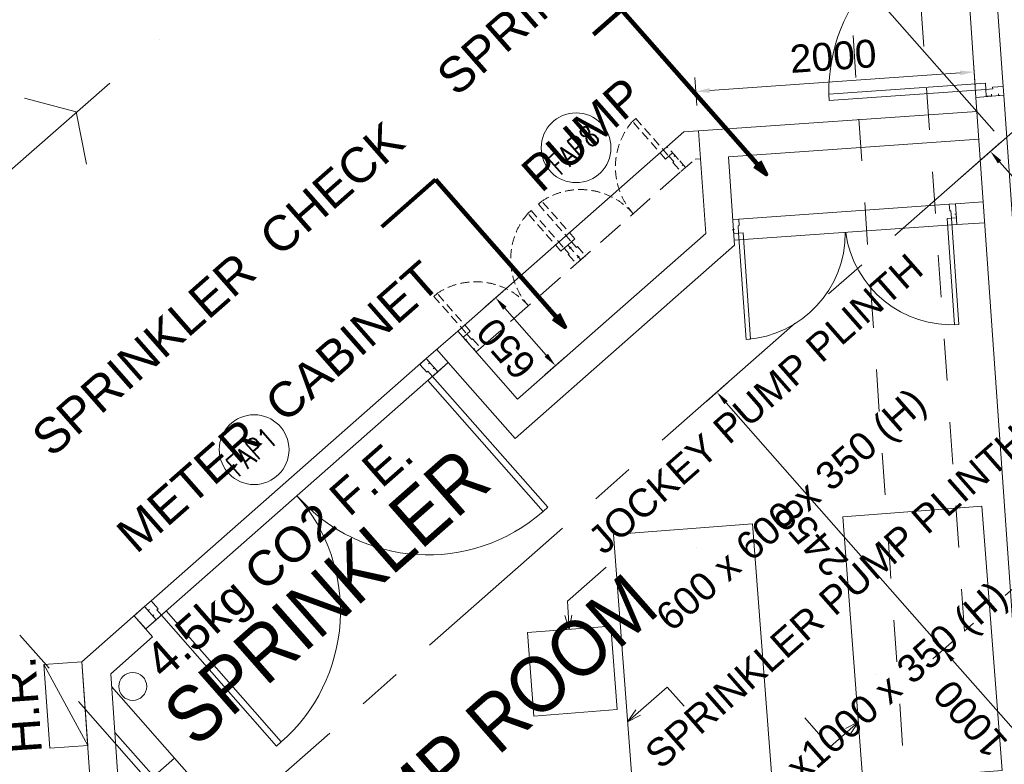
# Model space of a CAD drawing. Header units: millimetres. Extents: x 834119330 to 835277377, y 817781205 to 818243057.
# Tile 11 of 60: x 834353291 to 834360351, y 818015982 to 818021318. Entities that reach past the tile are written whole.
import ezdxf
from ezdxf.enums import TextEntityAlignment as Align

# ---------------------------------------------------------------- set-up
doc = ezdxf.new("R2010")
doc.units = ezdxf.units.MM
doc.header["$LTSCALE"] = 100
for name, pattern in [('Dash', [6, 3, -3]), ('DASHDOT', [25.4, 12.7, -6.35, 0, -6.35]), ('DASHDOT2', [12.7, 6.35, -3.175, 0, -3.175]), ('Grid Line', [22.225, 12.7, -3.175, 3.175, -3.175]), ('Hidden', [9.525, 6.35, -3.175])]:
    doc.linetypes.add(name, pattern=pattern)
doc.layers.get('0').update_dxf_attribs({"lineweight": 0})
doc.layers.get('Defpoints').update_dxf_attribs({"lineweight": 0})
for name, color, linetype, lineweight in [('A-WALL', 7, 'Continuous', 13), ('ATR01', 7, 'Continuous', 0), ('DLN020__', 6, 'DASHDOT', 0), ('DLN030_1', 1, 'Continuous', 0), ('DLN040__', 3, 'Continuous', 0), ('DLN050_A', 2, 'Continuous', 0), ('DLN210__', 7, 'Continuous', 0), ('DLN220__', 7, 'Continuous', 0), ('DLN240__', 1, 'Continuous', 0), ('DLN280__', 3, 'Continuous', 0), ('DLN580__', 4, 'Continuous', 0), ('DLN810__', 7, 'Continuous', 0), ('FITDOOR', 7, 'Continuous', 0), ('HATCH', 8, 'Continuous', 0), ('INTWALL', 7, 'Continuous', 0), ('MOE', 6, 'DASHDOT2', 0), ('Pump Plinth', 4, 'Continuous', 13), ('Rev.02', 1, 'Continuous', 25), ('Rev_D', 20, 'Continuous', 0), ('S-160-M_FOUND', 171, 'Continuous', 50), ('SITE BOUNDARY', 4, 'Continuous', 0)]:
    doc.layers.add(name, color=color, linetype=linetype, lineweight=lineweight)
doc.styles.add('romans', font='romans.shx')
doc.styles.get("Standard").update_dxf_attribs({"font": 'swiss.ttf'})
doc.styles.add('StyleSwis721 Lt BT1', font='swissl.ttf')
doc.styles.add('Swis721tBT', font='swissl.ttf')
doc.dimstyles.new('INTDIM', dxfattribs={"dimtxt": 200, "dimasz": 125, "dimexe": 100, "dimexo": 150, "dimgap": 80, "dimtad": 1, "dimdec": 0, "dimzin": 11, "dimdsep": 46, "dimtxsty": 'StyleSwis721 Lt BT1', "dimblk1": '_Open3011', "dimblk2": '_Open3011', "dimsah": 1, "dimcen": -125, "dimclrd": 256, "dimclre": 256, "dimclrt": 2, "dimaunit": 1, "dimadec": 5, "dimazin": 0, "dimtfac": 1, "dimtdec": 0, "dimtofl": 0, "dimtmove": 2, "dimatfit": 3, "dimldrblk": '_Open3011', "dimfxl": 1, "dimtolj": 1, "dimtzin": 0, "dimlwd": -1, "dimlwe": -1, "dimarcsym": 0})

# ---------------------------------------------------------------- blocks, each defined once
blk = doc.blocks.new('DR1CL3')
at = {"layer": 'FITDOOR'}
for p, q in [((0, 0), (0, -37.5)), ((50, 0), (0, 0)), ((50, 0), (50, -50)), ((12, -37.5), (0, -37.5)), ((62.5, -50), (50, -50)), ((62.5, -50), (62.5, -125)), ((12, -87.5), (0, -87.5)), ((0, -87.5), (0, -125)), ((62.5, -125), (0, -125))]:
    blk.add_line(p, q, dxfattribs=at)
blk = doc.blocks.new('DR1CR3')
at = {"layer": 'FITDOOR'}
for p, q in [((-50, 0), (0, 0)), ((-50, 0), (-50, -50)), ((0, 0), (0, -37.5)), ((-62.5, -50), (-62.5, -125)), ((-62.5, -50), (-50, -50)), ((-12, -37.5), (0, -37.5)), ((-62.5, -125), (0, -125)), ((-12, -87.5), (0, -87.5)), ((0, -87.5), (0, -125))]:
    blk.add_line(p, q, dxfattribs=at)
blk = doc.blocks.new('d')
at = {"layer": 'FITDOOR', "color": 6}
for centre, start, end in [((93949.6, -51545.4), 270, 0), ((96449.6, -51545.4), 180, 270)]:
    blk.add_arc(centre, 1250, start, end, dxfattribs=at)
blk = doc.blocks.new('2.5m')
at = {"layer": 'FITDOOR', "extrusion": (0, 0, -1)}
for points in [[(-93949.6, -51545.4), (-93949.6, -52795.4), (-93904.6, -52795.4), (-93904.6, -51545.4), (-93949.6, -51545.4)], [(-96494.6, -51545.4), (-96494.6, -52795.4), (-96449.6, -52795.4), (-96449.6, -51545.4), (-96494.6, -51545.4)]]:
    blk.add_lwpolyline(points, dxfattribs=at)
at = {"layer": 'DLN240__'}
blk.add_blockref('d', (0, 0), dxfattribs=at)
at = {"layer": 'FITDOOR', "rotation": 180}
for name, p in [('DR1CR3', (93854.6, -51545.4)), ('DR1CL3', (96544.6, -51545.4))]:
    blk.add_blockref(name, p, dxfattribs=at)
blk = doc.blocks.new('FSHR-V02')
for p, q in [((0, 0), (600, -272.7)), ((0, 0), (600, 0)), ((0, -272.7), (0, 0)), ((600, 0), (600, -272.7)), ((600, -272.7), (0, -272.7))]:
    blk.add_line(p, q)
blk = doc.blocks.new('*D173')
at = {"layer": 'Defpoints', "color": 0, "linetype": 'ByBlock', "transparency": 16777216}
for p in [(834353696.5, 818020658.8, 0), (834345799.2, 818020017.9, 0), (834349113.3, 818017028.2), (834348921.4, 818016461.1, 0)]:
    blk.add_point(p, dxfattribs=at)
at = {"layer": 'DLN240__', "linetype": 'ByBlock', "transparency": 16777216}
for p, q in [((834348460.5, 818016986.2), (834348592.4, 818016835.9)), ((834349446.2, 818016922.4), (834349296, 818016790.3))]:
    blk.add_line(p, q, dxfattribs=at)
blk.add_arc((834348921.4, 818016461.1), 598.7, 50.8993, 121.69622, dxfattribs=at)
for points in [[(834348616.8, 818016957.1), (834348597, 818016983.9), (834348526.5, 818016911)], [(834349310.6, 818016937.7), (834349287.5, 818016913.7), (834349371.1, 818016856.4)]]:
    blk.add_solid(points, dxfattribs=at)
at = {"layer": 'DLN240__', "color": 2, "linetype": 'ByBlock', "transparency": 16777216, "insert": (834348971.9, 818017240.9), "char_height": 200, "attachment_point": 5, "rotation": 356.29776, "style": 'StyleSwis721 Lt BT1', "bg_fill": 3, "box_fill_scale": 1.1, "bg_fill_color": 256, "bg_fill_true_color": 13158600, "bg_fill_transparency": 0}
blk.add_mtext('\\A1;>30%%d', dxfattribs=at)
blk = doc.blocks.new('_Open301')
at = {"layer": 'Rev_D', "linetype": 'ByBlock'}
blk.add_line((0, 0), (-1, 0), dxfattribs=at)
blk = doc.blocks.new('_Open3011')
at = {"layer": 'ATR01', "linetype": 'ByBlock'}
blk.add_line((0, 0), (-1, 0), dxfattribs=at)
at = {"layer": 'ATR01', "linetype": 'ByBlock', "yscale": 1.119319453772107, "zscale": 0.008}
blk.add_blockref('_Open301', (0, 0), dxfattribs=at)
blk = doc.blocks.new('*D1961')
at = {"layer": 'Defpoints', "color": 0, "linetype": 'ByBlock', "transparency": 16777216}
for p in [(834360170.9, 818023272, 0), (834360542.5, 818023298.1), (834360346.1, 818020777.7, 0)]:
    blk.add_point(p, dxfattribs=at)
at = {"layer": 'DLN240__', "linetype": 'ByBlock', "transparency": 16777216}
for p, q in [((834360442.8, 818023291.1), (834360642.3, 818023305.1)), ((834360710.7, 818020903.6), (834360549.6, 818023198.4)), ((834360618, 818020796.8), (834360817.5, 818020810.8))]:
    blk.add_line(p, q, dxfattribs=at)
for points in [[(834360532.9, 818023197.2), (834360566.2, 818023199.6), (834360542.5, 818023298.1)], [(834360694.1, 818020902.4), (834360727.3, 818020904.7), (834360717.7, 818020803.8)]]:
    blk.add_solid(points, dxfattribs=at)
at = {"layer": 'DLN240__', "color": 2, "linetype": 'ByBlock', "transparency": 16777216, "insert": (834360447.8, 818022038.2), "char_height": 200, "attachment_point": 5, "rotation": 94.01716, "style": 'StyleSwis721 Lt BT1'}
blk.add_mtext('\\A1;2500', dxfattribs=at)
blk = doc.blocks.new('*D1967')
at = {"layer": 'Defpoints', "color": 0, "linetype": 'ByBlock', "transparency": 16777216}
for p in [(834356431.8, 818019087.1, 0), (834357132.6, 818018838), (834356861.2, 818018599.2, 0)]:
    blk.add_point(p, dxfattribs=at)
at = {"layer": 'DLN240__', "linetype": 'ByBlock', "transparency": 16777216}
for p, q in [((834356628.1, 818019259.9), (834356778.3, 818019392)), ((834356769.3, 818019250.9), (834357066.6, 818018913.1)), ((834357057.6, 818018772), (834357207.7, 818018904.1))]:
    blk.add_line(p, q, dxfattribs=at)
for points in [[(834356756.8, 818019239.9), (834356781.8, 818019261.9), (834356703.2, 818019326)], [(834357054.1, 818018902.1), (834357079.1, 818018924.1), (834357132.6, 818018838)]]:
    blk.add_solid(points, dxfattribs=at)
at = {"layer": 'DLN240__', "color": 2, "linetype": 'ByBlock', "transparency": 16777216, "insert": (834356780.7, 818018961.2), "char_height": 200, "attachment_point": 5, "rotation": 131.34984, "style": 'StyleSwis721 Lt BT1'}
blk.add_mtext('\\A1;650', dxfattribs=at)
blk = doc.blocks.new('*D1968')
at = {"layer": 'Defpoints', "color": 0, "linetype": 'ByBlock', "transparency": 16777216}
for p in [(834360134, 818020943.8), (834360153.8, 818020661.2, 0), (834358158.7, 818020521.1, 0)]:
    blk.add_point(p, dxfattribs=at)
at = {"layer": 'DLN240__', "linetype": 'ByBlock', "transparency": 16777216}
for p, q in [((834360141, 818020844.1), (834360127, 818021043.6)), ((834358145.9, 818020704), (834358131.9, 818020903.5)), ((834358238.6, 818020810.7), (834360034.2, 818020936.8))]:
    blk.add_line(p, q, dxfattribs=at)
for points in [[(834360033, 818020953.5), (834360035.4, 818020920.2), (834360134, 818020943.8)], [(834358237.5, 818020827.4), (834358239.8, 818020794.1), (834358138.9, 818020803.7)]]:
    blk.add_solid(points, dxfattribs=at)
at = {"layer": 'DLN240__', "color": 2, "linetype": 'ByBlock', "transparency": 16777216, "insert": (834359123.6, 818021056.1), "char_height": 200, "attachment_point": 5, "rotation": 4.01716, "style": 'StyleSwis721 Lt BT1'}
blk.add_mtext('\\A1;2000', dxfattribs=at)
blk = doc.blocks.new('Grid Line')
at = {"layer": 'DLN020__', "linetype": 'Grid Line'}
for p, q in [((7860.9, -35085.3), (7860.9, 27471)), ((15490.9, -35085.3), (15490.9, 27471)), ((-9985.2, -21840.4), (30672.2, -21840.4))]:
    blk.add_line(p, q, dxfattribs=at)
blk = doc.blocks.new('A$C004E585E')
at = {"layer": 'A-WALL', "color": 2, "linetype": 'Dash', "lineweight": 13}
for p, q in [((4788.5, -1999.1), (-5545, -15538.6)), ((-2527.1, -12408.5), (4777.7, -2837.4)), ((-1840.4, -12408.5), (-2527.1, -12408.5))]:
    blk.add_line(p, q, dxfattribs=at)
blk = doc.blocks.new('*D2157')
at = {"layer": 'Defpoints', "color": 0, "linetype": 'ByBlock', "transparency": 16777216}
for p in [(834360065.8, 818016936.4), (834360726.2, 818016186), (834360574.6, 818016052.5)]:
    blk.add_point(p, dxfattribs=at)
at = {"layer": 'DLN240__', "linetype": 'ByBlock', "transparency": 16777216}
for p, q in [((834359990.7, 818016870.4), (834359839.1, 818016736.9)), ((834359980.2, 818016727.9), (834360508.5, 818016127.6)), ((834360651.2, 818016119.9), (834360499.5, 818015986.5))]:
    blk.add_line(p, q, dxfattribs=at)
for points in [[(834359967.7, 818016716.9), (834359992.7, 818016738.9), (834359914.1, 818016803)], [(834360496, 818016116.6), (834360521, 818016138.6), (834360574.6, 818016052.5)]]:
    blk.add_solid(points, dxfattribs=at)
at = {"layer": 'DLN240__', "color": 2, "linetype": 'ByBlock', "transparency": 16777216, "insert": (834360107.1, 818016307), "char_height": 200, "attachment_point": 5, "rotation": 131.3502, "style": 'StyleSwis721 Lt BT1'}
blk.add_mtext('\\A1;1000', dxfattribs=at)
blk = doc.blocks.new('*D2158')
at = {"layer": 'Defpoints', "color": 0, "linetype": 'ByBlock', "transparency": 16777216}
for p in [(834358441.6, 818018782), (834358289.9, 818018648.5), (834360065.8, 818016936.4)]:
    blk.add_point(p, dxfattribs=at)
at = {"layer": 'DLN240__', "linetype": 'ByBlock', "transparency": 16777216}
for p, q in [((834358366.5, 818018715.9), (834358214.8, 818018582.5)), ((834359848.1, 818016878), (834358356, 818018573.4)), ((834359990.7, 818016870.4), (834359839.1, 818016736.9))]:
    blk.add_line(p, q, dxfattribs=at)
for points in [[(834358343.5, 818018562.4), (834358368.5, 818018584.5), (834358289.9, 818018648.5)], [(834359835.6, 818016867), (834359860.6, 818016889), (834359914.1, 818016803)]]:
    blk.add_solid(points, dxfattribs=at)
at = {"layer": 'DLN240__', "color": 2, "linetype": 'ByBlock', "transparency": 16777216, "insert": (834358964.8, 818017605), "char_height": 200, "attachment_point": 5, "rotation": 131.3502, "style": 'StyleSwis721 Lt BT1'}
blk.add_mtext('\\A1;2458', dxfattribs=at)
blk = doc.blocks.new('*D2160')
at = {"layer": 'Defpoints', "color": 0, "linetype": 'ByBlock', "transparency": 16777216}
for p in [(834360250.8, 818020374.3), (834359943.9, 818020104.1), (834361521.8, 818018311.2)]:
    blk.add_point(p, dxfattribs=at)
at = {"layer": 'DLN240__', "linetype": 'ByBlock', "transparency": 16777216}
for p, q in [((834360018.9, 818020170.2), (834360325.9, 818020440.3)), ((834361762.7, 818018656.4), (834360316.9, 818020299.2)), ((834361596.9, 818018377.2), (834361903.8, 818018647.4))]:
    blk.add_line(p, q, dxfattribs=at)
for points in [[(834360304.4, 818020288.2), (834360329.4, 818020310.2), (834360250.8, 818020374.3)], [(834361750.2, 818018645.4), (834361775.2, 818018667.4), (834361828.8, 818018581.3)]]:
    blk.add_solid(points, dxfattribs=at)
at = {"layer": 'DLN240__', "color": 2, "linetype": 'ByBlock', "transparency": 16777216, "insert": (834360902.6, 818019357), "char_height": 200, "attachment_point": 5, "rotation": 131.3502, "style": 'StyleSwis721 Lt BT1'}
blk.add_mtext('\\A1;2388', dxfattribs=at)

msp = doc.modelspace()

# ---------------------------------------------------------------- hatches: boundary and pattern name
h = msp.add_hatch()
h.set_pattern_fill('ANSI37', color=8, scale=50)
h.set_pattern_definition([(86.34984, (834357388.73, 818073559.81), (-158.42796, 10.1067), []), (176.34984, (834357388.73, 818073559.81), (-10.1067, -158.42796), [])])
edge = h.paths.add_edge_path()
edge.add_line((834365830.9, 818027603.9), (834366526.8, 818017640.2))
edge.add_line((834366526.8, 818017640.2), (834366726.3, 818017654.1))
edge.add_line((834366726.3, 818017654.1), (834366017.8, 818027789.6))
edge.add_arc((834369640.1, 818075846.1), 48192.8, 254.51533, 265.68948, ccw=False)
edge.add_line((834356773.5, 818029402.6), (834356719.1, 818029204.9))
edge.add_arc((834369748.4, 818076628.3), 49180.7, 254.6374, 265.4313)
at = {"layer": 'A-WALL', "linetype": 'ByBlock'}
h = msp.add_hatch(dxfattribs=at)
h.set_pattern_fill('EARTH', color=1, scale=70, angle=45)
h.set_pattern_definition([(86.3502, (834259067.97, 817913852.15), (-415.3025, 471.8944), [444.5, -444.5]), (86.3502, (834258901.62, 817913862.76), (-415.3025, 471.8944), [444.5, -444.5]), (86.3502, (834258735.27, 817913873.37), (-415.3025, 471.8944), [444.5, -444.5]), (176.3502, (834258683.36, 817913932.35), (-471.8944, -415.3025), [444.5, -444.5]), (176.3502, (834258693.97, 817914098.7), (-471.8944, -415.3025), [444.5, -444.5]), (176.3502, (834258704.6, 817914265.05), (-471.8944, -415.3025), [444.5, -444.5])])
edge = h.paths.add_edge_path()
edge.add_line((834340573.9, 818045816.1), (834336024.8, 818041812.5))
edge.add_arc((834369885.6, 818077441.2), 49152.4, 226.4573, 266.43381)
edge.add_line((834366828.2, 818028384), (834367803.6, 818014432.8))
edge.add_line((834367803.6, 818014432.8), (834358038.5, 818005838.6))
edge.add_line((834358038.5, 818005838.6), (834354765.1, 818002958.1))
edge.add_line((834354765.1, 818002958.1), (834360515.3, 817996424.3))
edge.add_line((834360515.3, 817996424.3), (834377661.1, 818011513.8))
edge.add_line((834377661.1, 818011513.8), (834376055.4, 818034955.1))
edge.add_arc((834369649.8, 818077415.9), 42941.2, 227.38201, 278.57894, ccw=False)

# ---------------------------------------------------------------- linework, layer by layer
msp.add_polyline3d([(834360146.8, 818020761.3, 0), (834360346.1, 818020777.7, 0)])
msp.add_polyline3d([(834360146.8, 818020761.3, 0), (834360346.1, 818020777.7, 0)])
at = {"layer": 'A-WALL', "color": 1, "linetype": 'Hidden', "lineweight": 13, "ltscale": 0.1}
for p, q in [((834357708.6, 818020610.5, 0), (834357684.9, 818020589.6, 0)), ((834357922.5, 818020319.6, 0), (834357684.9, 818020589.6, 0)), ((834357708.6, 818020610.5, 0), (834357946.3, 818020340.5, 0)), ((834358065.3, 818020258.3, 0), (834357933.2, 818020408.4, 0)), ((834357946.3, 818020340.5, 0), (834357922.5, 818020319.6, 0)), ((834357946.3, 818020340.5, 0), (834357972.6, 818020363.7, 0)), ((834357946.3, 818020340.5, 0), (834357981, 818020301, 0)), ((834357972.6, 818020363.7, 0), (834358065.3, 818020258.3, 0)), ((834357972.6, 818020363.7, 0), (834357990, 818020343.9, 0)), ((834357983.7, 818020338.3, 0), (834357990, 818020343.9, 0)), ((834357974.4, 818020295.2, 0), (834357981, 818020301, 0)), ((834357974.4, 818020295.2, 0), (834358032.4, 818020229.3, 0)), ((834358041.6, 818020272.5, 0), (834358047.9, 818020278.1, 0)), ((834358047.9, 818020278.1, 0), (834358065.3, 818020258.3, 0)), ((834358065.3, 818020258.3, 0), (834358134.2, 818020318.9, 0)), ((834358134.2, 818020318.9, 0), (834358172.7, 818020321.6, 0)), ((834358032.4, 818020229.3, 0), (834358065.3, 818020258.3, 0)), ((834357010.6, 818019996.2, 0), (834357034.3, 818020017, 0)), ((834357010.6, 818019996.2, 0), (834357248.2, 818019726.2, 0)), ((834357272, 818019747, 0), (834357034.3, 818020017, 0)), ((834356958, 818019949.8, 0), (834356934.3, 818019928.9, 0)), ((834357171.9, 818019659, 0), (834356934.3, 818019928.9, 0)), ((834356958, 818019949.8, 0), (834357195.6, 818019679.8, 0)), ((834357195.6, 818019679.8, 0), (834357221.9, 818019703, 0)), ((834357248.2, 818019726.2, 0), (834357221.9, 818019703, 0)), ((834357221.9, 818019703, 0), (834357314.6, 818019597.6, 0)), ((834357221.9, 818019703, 0), (834357239.3, 818019683.2, 0)), ((834357221.9, 818019703, 0), (834357314.6, 818019597.6, 0)), ((834357221.9, 818019703, 0), (834357239.3, 818019683.2, 0)), ((834357248.2, 818019726.2, 0), (834357272, 818019747, 0)), ((834357248.2, 818019726.2, 0), (834357283, 818019686.7, 0)), ((834357195.6, 818019679.8, 0), (834357171.9, 818019659, 0)), ((834357195.6, 818019679.8, 0), (834357230.3, 818019640.3, 0)), ((834357223.8, 818019634.5, 0), (834357230.3, 818019640.3, 0)), ((834357223.8, 818019634.5, 0), (834357281.7, 818019568.7, 0)), ((834357233, 818019677.7, 0), (834357239.3, 818019683.2, 0)), ((834357245.6, 818019688.8, 0), (834357239.3, 818019683.2, 0)), ((834357289.6, 818019692.5, 0), (834357283, 818019686.7, 0)), ((834357289.6, 818019692.5, 0), (834357347.6, 818019626.6, 0)), ((834357281.7, 818019568.7, 0), (834357314.6, 818019597.6, 0)), ((834357290.9, 818019611.8, 0), (834357297.2, 818019617.4, 0)), ((834357303.6, 818019623, 0), (834357297.2, 818019617.4, 0)), ((834357297.2, 818019617.4, 0), (834357314.6, 818019597.6, 0)), ((834357297.2, 818019617.4, 0), (834357314.6, 818019597.6, 0)), ((834357347.6, 818019626.6, 0), (834357314.6, 818019597.6, 0)), ((834356260, 818019335.5, 0), (834356283.7, 818019356.4, 0)), ((834356521.3, 818019086.4, 0), (834356283.7, 818019356.4, 0)), ((834356260, 818019335.5, 0), (834356497.6, 818019065.5, 0)), ((834356497.6, 818019065.5, 0), (834356521.3, 818019086.4, 0)), ((834356497.6, 818019065.5, 0), (834356471.2, 818019042.3, 0)), ((834356471.2, 818019042.3, 0), (834356563.9, 818018937, 0)), ((834356471.2, 818019042.3, 0), (834356488.6, 818019022.6, 0)), ((834356494.9, 818019028.1, 0), (834356488.6, 818019022.6, 0)), ((834356497.6, 818019065.5, 0), (834356532.3, 818019026, 0)), ((834356538.9, 818019031.8, 0), (834356532.3, 818019026, 0)), ((834356538.9, 818019031.8, 0), (834356596.9, 818018966, 0)), ((834356552.9, 818018962.3, 0), (834356546.6, 818018956.7, 0)), ((834356546.6, 818018956.7, 0), (834356563.9, 818018937, 0)), ((834356563.9, 818018937, 0), (834356596.9, 818018966, 0)), ((834356596.9, 818018966, 0), (834356563.9, 818018937, 0))]:
    msp.add_line(p, q, dxfattribs=at)
at = {"layer": 'A-WALL', "color": 1, "lineweight": 13, "ltscale": 0.3}
msp.add_line((834358052.7, 818020513.7, 0), (834356431.8, 818019087.1, 0), dxfattribs=at)
at = {"layer": 'A-WALL', "color": 1, "linetype": 'Hidden', "lineweight": 13, "ltscale": 0.3}
msp.add_line((834356596.9, 818018966, 0), (834358032.4, 818020229.3, 0), dxfattribs=at)
at = {"layer": 'A-WALL', "color": 1, "linetype": 'Hidden', "lineweight": 13, "ltscale": 0.1}
for centre, start, end in [((834358063.3, 818020261.6, 0), 139.07844, 221.79312), ((834357311.6, 818019600.1, 0), 40.90727, 123.62195), ((834357312.6, 818019601, 0), 139.07844, 221.79312), ((834356560.9, 818018939.4, 0), 40.90727, 123.62195)]:
    msp.add_arc(centre, 500.7, start, end, dxfattribs=at)
at = {"layer": 'DLN050_A'}
for centre in [(834357280.6, 818020400.3, 0), (834354972.4, 818018236.8, 0)]:
    msp.add_circle(centre, 250, dxfattribs=at)
at = {"layer": 'DLN210__'}
for p, q in [((834360154.1, 818020661.2, 0), (834358158.7, 818020521.1, 0)), ((834358372.2, 818020335.6, 0), (834360167.8, 818020461.7, 0)), ((834359999.8, 818019998.8, 0), (834360199.3, 818020012.8, 0)), ((834360010.3, 818019849.2, 0), (834360209.9, 818019863.2, 0)), ((834356431.8, 818019087.1, 0), (834356861.2, 818018599.2, 0)), ((834356206.6, 818018888.9, 0), (834356289.2, 818018795.1, 0)), ((834356413.8, 818018804.8, 0), (834356843.2, 818018316.9, 0)), ((834354187.3, 818017111.7, 0), (834354269.8, 818017017.9, 0)), ((834354098.8, 818014427.2, 0), (834353944.1, 818016631.3, 0)), ((834354402.2, 818016026.3, 0), (834353950.5, 818016539.5, 0)), ((834354252, 818015894.2, 0), (834353973.6, 818016210.5, 0))]:
    msp.add_line(p, q, dxfattribs=at)
at = {"layer": 'DLN210__', "color": 1}
for p, q in [((834358052.7, 818020513.7, 0), (834358158.7, 818020521.1, 0)), ((834359956.1, 818019995.7, 0), (834358447.5, 818019889.8, 0)), ((834360010.3, 818019849.2, 0), (834358414.3, 818019737.1, 0)), ((834354194.8, 818016951.8, 0), (834356364.3, 818018861.1, 0)), ((834354234.2, 818017153, 0), (834356206.6, 818018888.9, 0))]:
    msp.add_line(p, q, dxfattribs=at)
at = {"layer": 'DLN210__', "lineweight": 13}
for p, q in [((834360006.8, 818019899.1, 0), (834360005, 818019925.3, 0)), ((834356861.2, 818018599.2, 0), (834358210.3, 818019786.5, 0)), ((834358410.8, 818019787, 0), (834358408.9, 818019813.2, 0)), ((834358410.8, 818019787, 0), (834358408.9, 818019813.2, 0)), ((834358410.8, 818019787, 0), (834358408.9, 818019813.2, 0)), ((834358410.8, 818019787, 0), (834358408.9, 818019813.2, 0)), ((834356843.2, 818018316.9, 0), (834358416.8, 818019701.7, 0)), ((834356281.7, 818018955, 0), (834356413.8, 818018804.8, 0)), ((834356289.2, 818018795.1, 0), (834356364.3, 818018861.1, 0)), ((834353737.6, 818016716, 0), (834354187.3, 818017111.7, 0)), ((834354112.2, 818017045.7, 0), (834354244.3, 818016895.5, 0)), ((834353944.1, 818016631.3, 0), (834354244.3, 818016895.5, 0))]:
    msp.add_line(p, q, dxfattribs=at)
at = {"layer": 'DLN210__', "color": 0}
msp.add_line((834353944.3, 818013773.3, 0), (834353737.6, 818016716, 0), dxfattribs=at)
at = {"layer": 'DLN210__', "lineweight": 13, "elevation": 0}
for points in [[(834354187.3, 818017111.7), (834354112.2, 818017045.7), (834354145.2, 818017008.1)], [(834354269.8, 818017017.9), (834354194.8, 818016951.8), (834354128.7, 818017026.9)]]:
    msp.add_lwpolyline(points, dxfattribs=at)
at = {"layer": 'DLN220__', "color": 0}
msp.add_line((834356206.6, 818018888.9, 0), (834356431.8, 818019087.1, 0), dxfattribs=at)
at = {"layer": 'DLN240__', "linetype": 'ByBlock'}
for p, q in [((834359974.9, 818023258.3, 0), (834360146.8, 818020761.3, 0)), ((834360341.7, 818020840.2, 0), (834360175.3, 818023209.7, 0))]:
    msp.add_line(p, q, dxfattribs=at)
at = {"layer": 'DLN280__', "extrusion": (0, -3.38813e-21, -1), "elevation": 0}
msp.add_lwpolyline([(-834354026.8, 818015696), (-834354402.2, 818016026.3), (-834355195, 818015125.5), (-834354819.6, 818014795.1)], close=True, dxfattribs=at)
at = {"layer": 'DLN580__'}
msp.add_circle((834354102.3, 818016539.7, 0), 100, dxfattribs=at)
at = {"layer": 'DLN810__', "color": 6, "linetype": 'ByBlock'}
for centre, start, end in [((834358445.8, 818019789.4, 0), 274.01527, 0.26839), ((834359971.8, 818019896.6, 0), 187.76593, 274.01716)]:
    msp.add_arc(centre, 765, start, end, dxfattribs=at)
at = {"layer": 'FITDOOR'}
for p, q in [((834360214.8, 818020863.9, 0), (834359092.5, 818020785, 0)), ((834360217.9, 818020819, 0), (834360214.8, 818020863.9, 0)), ((834359095.7, 818020740.2, 0), (834359092.5, 818020785, 0)), ((834359095.7, 818020740.2, 0), (834360217.9, 818020819, 0)), ((834359956.1, 818019995.7, 0), (834359999.8, 818019998.8, 0)), ((834359959.4, 818019948.5, 0), (834359956.1, 818019995.7, 0)), ((834359959.4, 818019948.5, 0), (834359968.2, 818019949.1, 0)), ((834359971.8, 818019896.6, 0), (834359968.2, 818019949.1, 0)), ((834359996.6, 818019924.7, 0), (834360005, 818019925.3, 0)), ((834358447.5, 818019889.8, 0), (834358403.8, 818019886.7, 0)), ((834358450.8, 818019842.5, 0), (834358447.5, 818019889.8, 0)), ((834359971.8, 818019896.6, 0), (834359940.3, 818019894.4, 0)), ((834359940.3, 818019894.4, 0), (834359993.9, 818019131.3, 0)), ((834359971.8, 818019896.6, 0), (834360006.8, 818019899.1, 0)), ((834360025.4, 818019133.5, 0), (834359971.8, 818019896.6, 0)), ((834358400.5, 818019812.6, 0), (834358408.9, 818019813.2, 0)), ((834358400.5, 818019812.6, 0), (834358408.9, 818019813.2, 0)), ((834358417.3, 818019813.8, 0), (834358408.9, 818019813.2, 0)), ((834358417.3, 818019813.8, 0), (834358408.9, 818019813.2, 0)), ((834358445.8, 818019789.4, 0), (834358410.8, 818019787, 0)), ((834358450.8, 818019842.5, 0), (834358442.1, 818019841.9, 0)), ((834358445.8, 818019789.4, 0), (834358442.1, 818019841.9, 0)), ((834358477.3, 818019791.6, 0), (834358445.8, 818019789.4, 0)), ((834358445.8, 818019789.4, 0), (834358499.3, 818019026.3, 0)), ((834358530.8, 818019028.5, 0), (834358477.3, 818019791.6, 0)), ((834359993.9, 818019131.3, 0), (834360025.4, 818019133.5, 0)), ((834358499.3, 818019026.3, 0), (834358530.8, 818019028.5, 0))]:
    msp.add_line(p, q, dxfattribs=at)
at = {"layer": 'FITDOOR', "color": 6}
msp.add_arc((834360317.1, 818020801.7, 0), 1224.7, 92.74002, 180.77862, dxfattribs=at)
at = {"layer": 'INTWALL'}
for p, q in [((834360696.1, 818012938.8, 0), (834360146.8, 818020761.3, 0)), ((834360890.9, 818013020.2, 0), (834360346.1, 818020777.7, 0)), ((834358210.3, 818019786.5, 0), (834358158.7, 818020521.1, 0)), ((834358416.8, 818019701.7, 0), (834358372.2, 818020335.6, 0)), ((834360010.3, 818019849.2, 0), (834359999.8, 818019998.8, 0))]:
    msp.add_line(p, q, dxfattribs=at)
at = {"layer": 'INTWALL', "elevation": 0}
msp.add_lwpolyline([(834360146.8, 818020761.3), (834360346.1, 818020777.8)], dxfattribs=at)
at = {"layer": 'MOE', "color": 1, "ltscale": 1.5, "extrusion": (0, -3.38813e-21, -1), "elevation": 0}
msp.add_lwpolyline([(-834354447.1, 818004076.8), (-834348925.6, 818016465.8), (-834358555.3, 818024918.6)], dxfattribs=at)
at = {"layer": 'Pump Plinth'}
for p, q in [((834357547.6, 818017629.6, 0), (834358544.7, 818017705.6, 0)), ((834358544.7, 818017705.6, 0), (834358689.2, 818015811.1, 0)), ((834357692, 818015735.1, 0), (834357547.6, 818017629.6, 0)), ((834358142.3, 818017537.9, 0), (834358142.3, 818017537.9, 0)), ((834359429.7, 818016622.4, 0), (834359429.7, 818016622.4, 0))]:
    msp.add_line(p, q, dxfattribs=at)
at = {"layer": 'Pump Plinth', "elevation": 0}
msp.add_lwpolyline([(834360189.9, 818017831.1), (834360334.4, 818015936.6), (834359337.3, 818015860.5), (834359192.8, 818017755)], close=True, dxfattribs=at)
at = {"layer": 'Pump Plinth', "linetype": 'Continuous', "elevation": 0}
msp.add_lwpolyline([(834357530, 818016971.7), (834356931.7, 818016926.1), (834356977.3, 818016327.8), (834357575.6, 818016373.4), (834357530, 818016971.7)], dxfattribs=at)

# ---------------------------------------------------------------- block references
at = {"layer": 'DLN240__', "rotation": 41.35019583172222}
msp.add_blockref('2.5m', (834249760.6, 817993706.4, 0), dxfattribs=at)
at = {"layer": 'DLN580__', "extrusion": (-4.08438e-21, -3.59456e-21, -1), "zscale": -1, "rotation": 85.98298665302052}
msp.add_blockref('FSHR-V02', (-834353779.6, 818016117.5, 0), dxfattribs=at)
at = {"layer": 'FITDOOR', "rotation": 94.01715574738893}
msp.add_blockref('DR1CL3', (834360221.4, 818020769.1, 0), dxfattribs=at)

# ---------------------------------------------------------------- texts
at = {"layer": 'A-WALL', "color": 2, "insert": (834356025.7, 818020692.7), "char_height": 200, "attachment_point": 7, "rotation": 41.3502, "style": 'StyleSwis721 Lt BT1'}
msp.add_mtext('\\A1;', dxfattribs=at)
at = {"layer": 'DLN040__', "color": 0, "attachment_point": 1, "rotation": 41.3502, "line_spacing_factor": 2.20667}
for s, insert, char_height in [('SPRINKLER \\PPUMP', (834356257.6, 818020947.8, 0), 250), ('JOCKEY PUMP PLINTH \\P600 x 600 x 350 (H)', (834357346.2, 818017626.3, 0), 200), ('{\\W0.9;SPRINKLER \\PPUMP ROOM}', (834354287.8, 818016391.1, 0), 400)]:
    msp.add_mtext(s, dxfattribs=dict(at, insert=insert, char_height=char_height))
at = {"layer": 'DLN040__', "color": 0, "insert": (834357754.8, 818016088.6, 0), "char_height": 200, "width": 6757.399, "attachment_point": 1, "rotation": 41.3502, "line_spacing_factor": 2.20667}
msp.add_mtext('SPRINKLER PUMP PLINTH \\P1900 x1000 x 350 (H)', dxfattribs=at)
at = {"layer": 'DLN050_A', "style": 'romans', "width": 0.8}
for s, p in [('FAP8', (834357263.4, 818020385.2, 0)), ('FAP1', (834354955.3, 818018221.7, 0))]:
    msp.add_text(s, height=150, rotation=41.35021, dxfattribs=at).set_placement(p, align=Align.MIDDLE_CENTER)
at = {"layer": 'DLN580__', "style": 'Swis721tBT'}
msp.add_text('4.5kg CO2 F.E.', height=250, rotation=41.35021, dxfattribs=at).set_placement((834354326.9, 818016580.9, 0))
at = {"layer": 'DLN580__'}
msp.add_text('H.R.', height=250, rotation=94.017, dxfattribs=at).set_placement((834353451.6, 818016066.6, 0.1))
at = {"layer": 'S-160-M_FOUND', "color": 2, "insert": (834353367.2, 818018162.1), "char_height": 200, "attachment_point": 9, "rotation": 41.3502, "style": 'StyleSwis721 Lt BT1'}
msp.add_mtext('\\A1;', dxfattribs=at)

# ---------------------------------------------------------------- dimensions: what is measured, and where the dimension line sits
at = {"layer": 'DLN240__', "linetype": 'ByBlock'}
for p1, p2, distance, override, picture, middle in [((834360346.1, 818020777.7, 0), (834360170.9, 818023272, 0), -372.5, {"dimasz": 100, "dimexo": 100, "dimfxl": 100, "dimfxlon": 1, "dimarcsym": 2}, '*D1961', (834360447.8, 818022038.2, 0)), ((834358158.7, 818020521.1, 0), (834360153.8, 818020661.2, 0), 283.3, {"dimasz": 100, "dimexo": 100, "dimfxl": 100, "dimfxlon": 1, "dimarcsym": 2}, '*D1968', (834359123.6, 818021056.1, 0)), ((834361521.8, 818018311.2, 0), (834359943.9, 818020104.1, 0), -408.9, {"dimasz": 100, "dimexo": 100, "dimtix": 1, "dimtofl": 1, "dimfxl": 100, "dimarcsym": 2}, '*D2160', (834360902.6, 818019357, 0))]:
    dim = msp.add_aligned_dim(p1=p1, p2=p2, distance=distance, dimstyle='INTDIM', override=override, dxfattribs=at)
    dim.commit()
    dim.dimension.update_dxf_attribs({"geometry": picture, "text_midpoint": middle})
for base, p1, p2, angle, override, picture, middle in [((834357132.6, 818018838, 0), (834356431.8, 818019087.1, 0), (834356861.2, 818018599.2, 0), 131.34984, {"dimasz": 100, "dimexo": 100, "dimfxl": 100, "dimfxlon": 1, "dimarcsym": 2}, '*D1967', (834356780.7, 818018961.2, 0)), ((834358289.9065, 818018648.5169, 0), (834360065.7954, 818016936.444, 0), (834358441.5727, 818018781.9945, 0), 311.3502, {"dimasz": 100, "dimexo": 100, "dimtix": 1, "dimtofl": 1, "dimfxl": 100, "dimarcsym": 2}, '*D2158', (834358964.8049, 818017604.984, 0)), ((834360574.6, 818016052.5, 0), (834360065.8, 818016936.4, 0), (834360726.2, 818016186, 0), 131.3502, {"dimasz": 100, "dimexo": 100, "dimtix": 1, "dimtofl": 1, "dimfxl": 100, "dimarcsym": 2}, '*D2157', (834360107.1, 818016307, 0))]:
    dim = msp.add_linear_dim(base=base, p1=p1, p2=p2, angle=angle, dimstyle='INTDIM', override=override, dxfattribs=at)
    dim.commit()
    dim.dimension.update_dxf_attribs({"geometry": picture, "text_midpoint": middle})

# ---------------------------------------------------------------- leaders
at = {"layer": 'DLN030_1'}
for points in [[(834358644.4, 818020210.5, 0), (834357606.7, 818021389.5, 0), (834357405.8, 818021212.7, 0)], [(834357202.1, 818019115.3, 0), (834356272.3, 818020171.8, 0), (834355887.1, 818019832.7, 0)]]:
    msp.add_leader(points, dimstyle='INTDIM', override={"dimtxt": 100, "dimasz": 100, "dimgap": 30, "dimtad": 0, "dimclrd": 0, "dimldrblk": 'Open30', "dimlwd": 65534}, dxfattribs=at)
at = {"layer": 'DLN040__', "color": 0}
for points in [[(834357230.8, 818016948.9, 0), (834357219.5, 818017151.9, 0), (834357495.8, 818017395, 0)], [(834357650, 818016286.4, 0), (834357933.1, 818016535.6, 0), (834358054.3, 818016398, 0)], [(834359304.9, 818016285.3, 0), (834359102.7, 818016107.4, 0), (834358920.3, 818016314.6, 0)]]:
    msp.add_leader(points, dimstyle='INTDIM', override={"dimasz": 100, "dimexo": 100, "dimclrd": 1, "dimtix": 1, "dimtofl": 1, "dimldrblk": 'Open30', "dimfxl": 100, "dimarcsym": 2}, dxfattribs=at)

# ---------------------------------------------------------------- next in the draw order: dimensions: what is measured, and where the dimension line sits
at = {"layer": 'DLN240__', "linetype": 'ByBlock'}
dim = msp.add_angular_dim_3p(base=(834349113.3, 818017028.2, 0), center=(834348921.4, 818016461.1, 0), p1=(834353696.5, 818020658.8, 0), p2=(834345799.2, 818020017.9, 0), text='>30%%d', dimstyle='INTDIM', override={"dimasz": 100, "dimexo": 100, "dimadec": 0, "dimtix": 1, "dimfxl": 100, "dimfxlon": 1, "dimtfill": 1, "dimarcsym": 2}, dxfattribs=at)
dim.commit()
dim.dimension.update_dxf_attribs({"geometry": '*D173', "text_midpoint": (834348971.9, 818017240.9, 0)})

# ---------------------------------------------------------------- next in the draw order: hatches: boundary and pattern name
at = {"layer": 'HATCH', "linetype": 'Continuous', "ltscale": 0.2}
h = msp.add_hatch(dxfattribs=at)
h.set_pattern_fill('DGN_ANSI31', color=8, scale=25, style=0, pattern_type=2)
h.set_pattern_definition([(210.400428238, (848684328.11, 1012279243.28), (40.166941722, -68.46172228), [])])
edge = h.paths.add_edge_path()
edge.add_line((834304369.9, 818035393.6), (834304072.5, 818035435.5))
edge.add_line((834304072.5, 818035435.5), (834304030.7, 818034793.1))
edge.add_line((834304030.7, 818034793.1), (834293138.2, 818027176))
edge.add_line((834293138.2, 818027176), (834292658.4, 818027311.6))
edge.add_line((834292658.4, 818027311.6), (834292163.3, 818025227.6))
edge.add_line((834292163.3, 818025227.6), (834293757.1, 818024607))
edge.add_line((834293757.1, 818024607), (834294865.4, 818023967.6))
edge.add_line((834294865.4, 818023967.6), (834296156.9, 818022940))
edge.add_line((834296156.9, 818022940), (834297099.8, 818021932.8))
edge.add_line((834297099.8, 818021932.8), (834302306.7, 818016010.1))
edge.add_line((834302306.7, 818016010.1), (834273579.6, 817990755.2))
edge.add_line((834273579.6, 817990755.2), (834331000.9, 817925420.6))
edge.add_line((834331000.9, 817925420.6), (834375196.2, 817964315.9))
edge.add_line((834375196.2, 817964315.9), (834374066.3, 817980996.7))
edge.add_line((834374066.3, 817980996.7), (834339463.3, 818020376.1))
edge.add_arc((834328000.5, 818007970.7), 16890.5, 47.26121, 51.69748)
edge.add_arc((834333427.8, 818015250.8), 7817.6, 49.84168, 69.2308)
edge.add_arc((834333018.9, 818015427.3), 7810.3, 65.9651, 78.45877)
edge.add_arc((834332634.6, 818013897.1), 9386.7, 78.02895, 87.71232)
edge.add_arc((834332591.4, 818014607.8), 8678.6, 87.24053, 99.73592)
edge.add_line((834331123.8, 818023161.4), (834329930.9, 818024516.8))
edge.add_line((834329930.9, 818024516.8), (834326628.6, 818028269.1))
edge.add_line((834326628.6, 818028269.1), (834325599.3, 818029438.7))
edge.add_line((834325599.3, 818029438.7), (834316188.4, 818021156.4))
edge.add_line((834316188.4, 818021156.4), (834313686.5, 818024016.5))
edge.add_line((834313686.5, 818024016.5), (834313235.7, 818023646.4))
edge.add_line((834313235.7, 818023646.4), (834312968.7, 818023950.2))
edge.add_line((834312968.7, 818023950.2), (834311053.4, 818022266.5))
edge.add_line((834311053.4, 818022266.5), (834308435.8, 818025244))
edge.add_line((834308435.8, 818025244), (834306762.3, 818027183.3))
edge.add_arc((834311650.7, 818031401.6), 6456.8, 206.93823, 220.79234, ccw=False)
edge.add_arc((834329611.1, 818040528.5), 26603.2, 202.06495, 206.93823, ccw=False)
edge.add_arc((834312203.4, 818033472.4), 7819.8, 183.39777, 202.06495, ccw=False)
edge.add_arc((834329308.3, 818034488), 24954.8, 177.92009, 183.39777, ccw=False)

# ---------------------------------------------------------------- next in the draw order: linework, layer by layer
at = {"layer": 'MOE', "color": 0, "ltscale": 1.5, "elevation": 0}
msp.add_lwpolyline([(834353770.7, 818020282.4), (834353696.5, 818020658.8), (834353325.5, 818020756)], dxfattribs=at)

# ---------------------------------------------------------------- next in the draw order: block references
at = {"layer": 'Rev.02', "linetype": 'ByBlock', "rotation": 41.35019583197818}
msp.add_blockref('A$C004E585E', (834353765.1, 818027920.9, 0), dxfattribs=at)
at = {"layer": 'SITE BOUNDARY', "color": 1, "rotation": 41.35019583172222}
msp.add_blockref('Grid Line', (834334280.8, 818026612.6, 0), dxfattribs=at)

# ---------------------------------------------------------------- next in the draw order: texts
at = {"layer": 'DLN040__', "color": 0, "insert": (834353355, 818018361.2, 0), "char_height": 250, "attachment_point": 1, "rotation": 41.3502, "line_spacing_factor": 2.20667}
msp.add_mtext('SPRINKLER  CHECK  \\PMETER  CABINET', dxfattribs=at)

doc.saveas('drawing.dxf')
